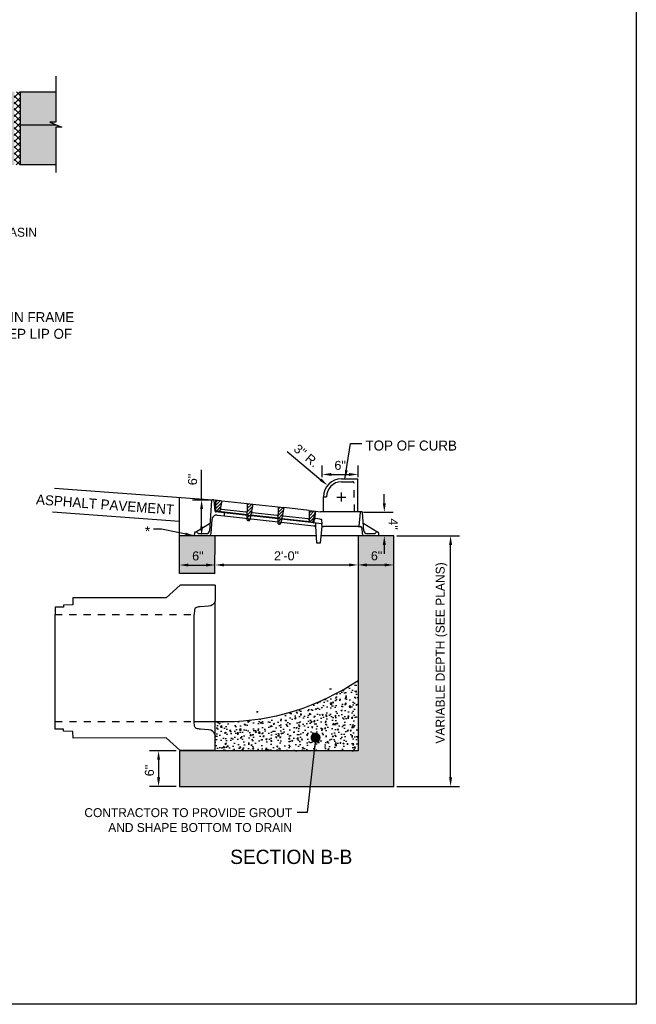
# Model space of a CAD drawing. Header units: feet. Extents: x 6 to 192, y 3 to 30.
# Tile 11 of 30: x 59 to 68, y 3 to 17. Entities that reach past the tile are written whole.
import ezdxf
from ezdxf import colors
from ezdxf.entities.mleader import LeaderData, LeaderLine
from ezdxf.math import Vec2, Vec3

# ---------------------------------------------------------------- set-up
doc = ezdxf.new("R2010")
doc.units = ezdxf.units.FT
doc.header["$MEASUREMENT"] = 0
doc.linetypes.add('F', pattern=[0.15, 0.1, -0.05])
doc.layers.add('COLUMNS', color=6, linetype='Continuous', plot=False)
for name, color, linetype in [('D-HATCH-PATT', 247, 'Continuous'), ('D-HATCH-SOLID', 255, 'Continuous'), ('D-TEXT', 9, 'Continuous'), ('DETAIL', 50, 'Continuous'), ('P-HATCH', 247, 'Continuous')]:
    doc.layers.add(name, color=color, linetype=linetype)
doc.styles.add('Slanted-Normal', font='font31.shx', dxfattribs={"height": 0.14})
doc.styles.get("Standard").update_dxf_attribs({"font": 'ARIAL_0.TTF'})
doc.dimstyles.get("Standard").update_dxf_attribs({"dimtxt": 0.18, "dimasz": 0.18, "dimexe": 0.18, "dimexo": 0.0625, "dimgap": 0.09, "dimtad": 0, "dimtih": 1, "dimtoh": 1, "dimdec": 4, "dimzin": 0, "dimdsep": 46, "dimtxsty": 'Standard', "dimcen": 0.09, "dimadec": 0, "dimazin": 0, "dimtfac": 1, "dimtdec": 4, "dimtofl": 0, "dimtmove": 0, "dimatfit": 3, "dimfxl": 1, "dimtolj": 1, "dimtzin": 0, "dimarcsym": 0})
pattern_1 = [(50, (0, 0), (0.17931505, -0.01568803), [0.01875, -0.20625]), (355, (0, 0), (-0.03468783, 0.18804803), [0.015, -0.165]), (100.45144, (0.01494, -0.0013), (0.1446272, 0.17236), [0.01593505, -0.17528553]), (46.1842, (0, 0.05), (0.2668103, -0.0413798), [0.028125, -0.309375]), (96.63564, (0.02223, 0.04655), (0.2336655, 0.2435297), [0.0239026, -0.2629284]), (351.18416, (0, 0.05), (0.2336655, 0.2435297), [0.0225, -0.2475]), (21, (0.025, 0.0375), (0.14922676, -0.10065472), [0.01875, -0.20625]), (326, (0.025, 0.0375), (0.06082883, 0.1812875), [0.015, -0.165]), (71.45144, (0.03744, 0.02911), (0.2100556, 0.0806328), [0.01593505, -0.17528553]), (37.5, (0, 0), (0.003039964, 0.083223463), [0, -0.163, 0, -0.1675, 0, -0.165625]), (7.5, (0, 0), (0.06576738, 0.09860293), [0, -0.0955, 0, -0.15925, 0, -0.063125]), (327.5, (-0.05575, 0), (0.13345561, -0.00563872), [0, -0.0625, 0, -0.195, 0, -0.25875]), (317.5, (-0.08075, 0), (0.14579654, 0.02502625), [0, -0.08125, 0, -0.1295, 0, -0.18375])]

# ---------------------------------------------------------------- blocks, each defined once
blk = doc.blocks.new('*D18')
at = {"layer": 'D-TEXT', "color": 0, "lineweight": -2, "transparency": 16777216}
blk.add_line((61.831, 9.525), (63.578, 9.525), dxfattribs=at)
at = {"layer": 'D-TEXT', "color": 0, "transparency": 16777216}
for points in [[(61.831, 9.546), (61.831, 9.504), (61.705, 9.525)], [(63.578, 9.546), (63.578, 9.504), (63.704, 9.525)]]:
    blk.add_solid(points, dxfattribs=at)
at = {"layer": 'Defpoints', "color": 0, "transparency": 16777216}
for p in [(63.704, 9.525), (61.704, 9.321), (63.704, 9.321)]:
    blk.add_point(p, dxfattribs=at)
at = {"layer": 'D-TEXT', "color": 0, "transparency": 16777216, "insert": (62.704, 9.652), "char_height": 0.126, "attachment_point": 5, "rotation": 359.9924}
blk.add_mtext('\\A1;2\'-0"', dxfattribs=at)
blk = doc.blocks.new('*D19')
at = {"layer": 'D-TEXT', "color": 0, "linetype": 'Continuous', "lineweight": -2, "transparency": 16777216}
for p, q in [((64.248, 9.932), (65.125, 9.932)), ((64.999, 6.55), (64.999, 9.806)), ((64.248, 6.424), (65.125, 6.424))]:
    blk.add_line(p, q, dxfattribs=at)
at = {"layer": 'D-TEXT', "color": 0, "linetype": 'Continuous', "transparency": 16777216}
for points in [[(64.978, 9.806), (65.02, 9.806), (64.999, 9.932)], [(64.978, 6.55), (65.02, 6.55), (64.999, 6.424)]]:
    blk.add_solid(points, dxfattribs=at)
at = {"layer": 'Defpoints', "color": 0, "linetype": 'Continuous', "transparency": 16777216}
for p in [(64.204, 9.932), (64.999, 9.932), (64.204, 6.424)]:
    blk.add_point(p, dxfattribs=at)
at = {"layer": 'D-TEXT', "color": 0, "linetype": 'Continuous', "transparency": 16777216, "insert": (64.873, 8.293), "char_height": 0.126, "attachment_point": 5, "rotation": 90}
blk.add_mtext('\\A1;{\\Ffont31|c0;VARIABLE DEPTH (SEE PLANS)}', dxfattribs=at)
blk = doc.blocks.new('*D25')
at = {"layer": 'D-TEXT', "color": 0, "lineweight": -2, "transparency": 16777216}
for p, q in [((64.072, 10.39), (64.072, 10.516)), ((63.781, 10.264), (64.198, 10.264)), ((64.072, 9.806), (64.072, 9.68))]:
    blk.add_line(p, q, dxfattribs=at)
at = {"layer": 'D-TEXT', "color": 0, "transparency": 16777216}
for points in [[(64.093, 10.39), (64.051, 10.39), (64.072, 10.264)], [(64.093, 9.806), (64.051, 9.806), (64.072, 9.932)]]:
    blk.add_solid(points, dxfattribs=at)
at = {"layer": 'Defpoints', "color": 0, "transparency": 16777216}
for p in [(63.737, 10.264), (63.737, 9.932), (64.072, 9.932)]:
    blk.add_point(p, dxfattribs=at)
at = {"layer": 'D-TEXT', "color": 0, "transparency": 16777216, "insert": (64.198, 10.098), "char_height": 0.126, "attachment_point": 5, "rotation": 270.0055}
blk.add_mtext('\\A1;4"', dxfattribs=at)
blk = doc.blocks.new('*D26')
at = {"layer": 'D-TEXT', "color": 0, "lineweight": -2, "transparency": 16777216}
for p, q in [((62.711, 11.115), (63.182, 10.719)), ((63.472, 10.412), (63.472, 10.538)), ((63.409, 10.475), (63.535, 10.475))]:
    blk.add_line(p, q, dxfattribs=at)
at = {"layer": 'D-TEXT', "color": 0, "transparency": 16777216}
blk.add_solid([(63.195, 10.735), (63.168, 10.703), (63.278, 10.638)], dxfattribs=at)
at = {"layer": 'Defpoints', "color": 0, "transparency": 16777216}
for p in [(63.278, 10.638), (63.472, 10.475)]:
    blk.add_point(p, dxfattribs=at)
at = {"layer": 'D-TEXT', "color": 0, "transparency": 16777216, "insert": (62.98, 11.055), "char_height": 0.126, "attachment_point": 5, "rotation": 319.9568}
blk.add_mtext('\\A1;3" R.', dxfattribs=at)
blk = doc.blocks.new('*D27')
at = {"layer": 'D-TEXT', "color": 0, "lineweight": -2, "transparency": 16777216}
for p, q in [((63.204, 10.755), (63.204, 10.918)), ((63.704, 10.755), (63.704, 10.918)), ((63.33, 10.792), (63.578, 10.792))]:
    blk.add_line(p, q, dxfattribs=at)
at = {"layer": 'D-TEXT', "color": 0, "transparency": 16777216}
for points in [[(63.33, 10.813), (63.33, 10.771), (63.204, 10.792)], [(63.578, 10.813), (63.578, 10.771), (63.704, 10.792)]]:
    blk.add_solid(points, dxfattribs=at)
at = {"layer": 'Defpoints', "color": 0, "transparency": 16777216}
for p in [(63.704, 10.792), (63.204, 10.712), (63.704, 10.712)]:
    blk.add_point(p, dxfattribs=at)
at = {"layer": 'D-TEXT', "color": 0, "transparency": 16777216, "insert": (63.454, 10.919), "char_height": 0.126, "attachment_point": 5}
blk.add_mtext('\\A1;6"', dxfattribs=at)
blk = doc.blocks.new('*D28')
at = {"layer": 'D-TEXT', "color": 0, "linetype": 'Continuous', "lineweight": -2, "transparency": 16777216}
for p, q in [((61.516, 10.433), (61.516, 10.858)), ((61.661, 10.433), (61.39, 10.433)), ((61.516, 10.06), (61.516, 10.307))]:
    blk.add_line(p, q, dxfattribs=at)
at = {"layer": 'D-TEXT', "color": 0, "linetype": 'Continuous', "transparency": 16777216}
for points in [[(61.495, 10.307), (61.537, 10.307), (61.516, 10.433)], [(61.495, 10.06), (61.537, 10.06), (61.516, 9.934)]]:
    blk.add_solid(points, dxfattribs=at)
at = {"layer": 'Defpoints', "color": 0, "linetype": 'Continuous', "transparency": 16777216}
for p in [(61.704, 10.433), (61.516, 9.934), (61.704, 9.934)]:
    blk.add_point(p, dxfattribs=at)
at = {"layer": 'D-TEXT', "color": 0, "linetype": 'Continuous', "transparency": 16777216, "insert": (61.389, 10.722), "char_height": 0.126, "attachment_point": 5, "rotation": 90}
blk.add_mtext('\\A1;6"', dxfattribs=at)
blk = doc.blocks.new('*D31')
at = {"layer": 'D-TEXT', "color": 0, "lineweight": -2, "transparency": 16777216}
blk.add_line((63.83, 9.525), (64.078, 9.525), dxfattribs=at)
at = {"layer": 'D-TEXT', "color": 0, "transparency": 16777216}
for points in [[(63.83, 9.546), (63.83, 9.504), (63.704, 9.525)], [(64.078, 9.546), (64.078, 9.504), (64.204, 9.525)]]:
    blk.add_solid(points, dxfattribs=at)
at = {"layer": 'Defpoints', "color": 0, "transparency": 16777216}
for p in [(64.204, 9.525), (63.704, 9.433), (64.204, 9.433)]:
    blk.add_point(p, dxfattribs=at)
at = {"layer": 'D-TEXT', "color": 0, "transparency": 16777216, "insert": (63.964, 9.652), "char_height": 0.126, "attachment_point": 5}
blk.add_mtext('\\A1;6"', dxfattribs=at)
blk = doc.blocks.new('*D32')
at = {"layer": 'D-TEXT', "color": 0, "lineweight": -2, "transparency": 16777216}
blk.add_line((61.331, 9.524), (61.579, 9.524), dxfattribs=at)
at = {"layer": 'D-TEXT', "color": 0, "transparency": 16777216}
for points in [[(61.331, 9.545), (61.331, 9.503), (61.205, 9.524)], [(61.579, 9.545), (61.579, 9.503), (61.705, 9.524)]]:
    blk.add_solid(points, dxfattribs=at)
at = {"layer": 'Defpoints', "color": 0, "transparency": 16777216}
for p in [(61.705, 9.524), (61.205, 9.432), (61.705, 9.432)]:
    blk.add_point(p, dxfattribs=at)
at = {"layer": 'D-TEXT', "color": 0, "transparency": 16777216, "insert": (61.464, 9.651), "char_height": 0.126, "attachment_point": 5}
blk.add_mtext('\\A1;6"', dxfattribs=at)
blk = doc.blocks.new('_Dot')
at = {"color": 0, "linetype": 'ByBlock', "lineweight": -2}
blk.add_line((-0.5, 0), (-1, 0), dxfattribs=at)
at = {"color": 0, "linetype": 'ByBlock', "const_width": 0.5}
blk.add_lwpolyline([(-0.25, 0, 1), (0.25, 0, 1)], format="xyb", close=True, dxfattribs=at)
blk = doc.blocks.new('*D33')
at = {"layer": 'D-TEXT', "color": 0, "lineweight": -2, "transparency": 16777216}
for p, q in [((61.161, 6.924), (60.788, 6.924)), ((60.914, 6.798), (60.914, 6.55)), ((61.161, 6.424), (60.788, 6.424))]:
    blk.add_line(p, q, dxfattribs=at)
at = {"layer": 'D-TEXT', "color": 0, "transparency": 16777216}
for points in [[(60.893, 6.798), (60.935, 6.798), (60.914, 6.924)], [(60.893, 6.55), (60.935, 6.55), (60.914, 6.424)]]:
    blk.add_solid(points, dxfattribs=at)
at = {"layer": 'Defpoints', "color": 0, "transparency": 16777216}
for p in [(61.204, 6.924), (60.914, 6.424), (61.204, 6.424)]:
    blk.add_point(p, dxfattribs=at)
at = {"layer": 'D-TEXT', "color": 0, "transparency": 16777216, "insert": (60.786, 6.647), "char_height": 0.126, "attachment_point": 5, "rotation": 90}
blk.add_mtext('\\A1;6"', dxfattribs=at)

msp = doc.modelspace()

# ---------------------------------------------------------------- hatches: boundary and pattern name
at = {"layer": 'D-HATCH-SOLID'}
h = msp.add_hatch(color=256, dxfattribs=at)
h.dxf.hatch_style = 1
h.paths.add_polyline_path([(45.5251, 16.14873), (45.0251, 16.14873), (45.02509, 15.72582), (45.10926, 15.72582), (44.94094, 15.65164), (45.0251, 15.65164), (45.0251, 15.12621), (45.5251, 15.12621)])
edge = h.paths.add_edge_path()
edge.add_arc((49.19119, 16.00615), 0.02982, 351.779413, 408.483736)
edge.add_arc((49.16631, 15.97805), 0.06736, 48.483736, 88.576115)
edge.add_line((49.16799, 16.04538), (49.15822, 16.04563))
edge.add_line((49.15822, 16.04563), (49.15822, 16.14873))
edge.add_line((49.15822, 16.14873), (45.60843, 16.14873))
edge.add_line((45.60843, 16.14873), (45.60843, 15.12621))
edge.add_line((45.60843, 15.12621), (48.7919, 15.12621))
edge.add_line((48.7919, 15.12621), (48.91858, 15.12621))
edge.add_line((48.91858, 15.12621), (48.91858, 15.15032))
edge.add_arc((48.93457, 15.15032), 0.016, 69.251496, 180, ccw=False)
edge.add_line((48.94024, 15.16528), (48.96229, 15.16536))
edge.add_line((48.96229, 15.16536), (49.17614, 15.3792))
edge.add_line((49.17614, 15.3792), (49.18728, 15.62715))
edge.add_line((49.18728, 15.62715), (49.22071, 15.62715))
edge.add_line((49.22071, 15.62715), (49.22071, 16.00189))
edge = h.paths.add_edge_path()
edge.add_line((58.89455, 16.14873), (55.34476, 16.14873))
edge.add_line((55.34476, 16.14873), (55.34476, 16.04492))
edge.add_arc((55.33667, 15.97805), 0.06736, 83.098665, 131.516264)
edge.add_arc((55.31179, 16.00615), 0.02982, 131.516264, 188.220587)
edge.add_line((55.28228, 16.00189), (55.28228, 15.62715))
edge.add_line((55.28228, 15.62715), (55.3157, 15.62715))
edge.add_line((55.3157, 15.62715), (55.32684, 15.3792))
edge.add_line((55.32684, 15.3792), (55.54069, 15.16536))
edge.add_line((55.54069, 15.16536), (55.56274, 15.16528))
edge.add_arc((55.56841, 15.15032), 0.016, 0, 110.748504, ccw=False)
edge.add_line((55.58441, 15.15032), (55.58441, 15.12621))
edge.add_line((55.58441, 15.12621), (55.7919, 15.12621))
edge.add_line((55.7919, 15.12621), (58.89455, 15.12621))
edge.add_line((58.89455, 15.12621), (58.89455, 16.14873))
h.paths.add_polyline_path([(59.47788, 15.65164), (59.56204, 15.65164), (59.39372, 15.72582), (59.47789, 15.72582), (59.47789, 16.14873), (58.97788, 16.14873), (58.97788, 15.12621), (59.47788, 15.12621)])
at = {"layer": 'P-HATCH', "linetype": 'Continuous'}
h = msp.add_hatch(dxfattribs=at)
h.set_pattern_fill('ANSI37', color=256, scale=0.5)
h.set_pattern_definition([(45, (-120.124964, 1.628956), (-0.044194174, 0.044194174), []), (135, (-120.124964, 1.628956), (-0.044194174, -0.044194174), [])])
h.paths.add_polyline_path([(58.97788, 16.14873), (58.89455, 16.14873), (58.89455, 15.12621), (58.97788, 15.12621)])
h = msp.add_hatch(dxfattribs=at)
h.set_pattern_fill('ANSI31', color=256, scale=0.25)
h.paths.add_polyline_path([(63.06059, 10.12529, 0.38531359), (63.07133, 10.13302), (63.10267, 10.27936), (63.02262, 10.28831), (63.01913, 10.14351, 0.38887873), (63.03227, 10.12846)])
h.paths.add_polyline_path([(62.62355, 10.10845), (62.66773, 10.32799), (62.58887, 10.33681), (62.58348, 10.11293, 0.38887873), (62.59662, 10.09788), (62.60741, 10.09667, 0.38887873)])
h.paths.add_polyline_path([(62.23398, 10.37649), (62.15512, 10.3853), (62.14973, 10.16143, 0.38887873), (62.16287, 10.14638), (62.17366, 10.14517, 0.38887873), (62.1898, 10.15695)])
h.paths.add_polyline_path([(61.80024, 10.42498), (61.71151, 10.4349), (61.70977, 10.28525, 0.36502737), (61.71784, 10.27544), (61.75803, 10.27107, 0.34970826), (61.7721, 10.28297)])
at = {"layer": 'P-HATCH'}
h = msp.add_hatch(dxfattribs=at)
h.set_pattern_fill('AR-CONC', color=256, scale=0.025)
h.set_pattern_definition(pattern_1)
h.paths.add_polyline_path([(61.70432, 9.9315), (61.41379, 9.93148), (61.20432, 9.93189), (61.20434, 9.40689), (61.70398, 9.40723)], flags=17)
h.paths.add_polyline_path([(64.20432, 7.0078), (64.20432, 9.42447), (64.20432, 9.93189), (63.70432, 9.93189), (63.70432, 6.92447), (62.70432, 6.92447), (61.20432, 6.92447), (61.20432, 6.42447), (62.70432, 6.42447), (64.20432, 6.42447)])
h = msp.add_hatch(dxfattribs=at)
h.set_pattern_fill('AR-CONC', color=256, scale=0.025)
h.set_pattern_definition(pattern_1)
edge = h.paths.add_edge_path()
edge.add_arc((61.82528, 10.68232), 3.34978, 270.439516, 304.119374, ccw=False)
edge.add_line((61.85098, 7.33264), (61.70479, 7.33259))
edge.add_line((61.70479, 7.33259), (61.70484, 7.2416))
edge.add_line((61.70484, 7.2416), (61.70487, 6.92572))
edge.add_line((61.70487, 6.92572), (63.70432, 6.92447))
edge.add_line((63.70432, 6.92447), (63.70424, 7.90914))

# ---------------------------------------------------------------- linework, layer by layer
at = {"layer": 'COLUMNS', "color": 4}
msp.add_lwpolyline([(37.09752, 3.37445), (37.09752, 24.37445), (67.59752, 24.37445), (67.59752, 3.37445)], close=True, dxfattribs=at)
at = {"layer": 'D-HATCH-PATT', "color": 247}
for points, knots in [([(63.18222, 10.27047), (63.18099, 10.27061), (63.18003, 10.27071), (63.17894, 10.27084), (63.17865, 10.27087), (63.17851, 10.27088)], [0.812516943, 0.812516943, 0.812516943, 0.812516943, 1.027302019, 1.027302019, 1.178191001, 1.178191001, 1.178191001, 1.178191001]), ([(63.18338, 10.2704), (63.18328, 10.2704), (63.18318, 10.27041), (63.18297, 10.27041), (63.18288, 10.27042), (63.18278, 10.27042), (63.18268, 10.27043), (63.18259, 10.27043), (63.1824, 10.27045), (63.18231, 10.27046), (63.18222, 10.27047)], [0, 0, 0, 0, 0.0231827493, 0.0231827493, 0.0463654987, 0.0463654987, 0.0463654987, 0.069548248, 0.069548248, 0.0927309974, 0.0927309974, 0.0927309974, 0.0927309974]), ([(63.20384, 10.2704), (63.2029, 10.2704), (63.20195, 10.2704), (63.19848, 10.2704), (63.19599, 10.2704), (63.19118, 10.2704), (63.18888, 10.2704), (63.18557, 10.2704), (63.18441, 10.2704), (63.18338, 10.2704)], [0, 0, 0, 0, 0.08597336, 0.08597336, 0.31843328, 0.31843328, 0.562394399, 0.562394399, 0.714870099, 0.714870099, 0.714870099, 0.714870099]), ([(63.78156, 10.10332), (63.78093, 10.10381), (63.78039, 10.10437), (63.77952, 10.10549), (63.7792, 10.10604), (63.77872, 10.10702), (63.77857, 10.10745), (63.77836, 10.10817), (63.77831, 10.10845), (63.77825, 10.10882), (63.77823, 10.10893), (63.77822, 10.10902)], [0.235005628, 0.235005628, 0.235005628, 0.235005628, 0.270742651, 0.270742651, 0.306479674, 0.306479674, 0.342216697, 0.342216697, 0.37795372, 0.37795372, 0.40274714, 0.40274714, 0.40274714, 0.40274714])]:
    msp.add_open_spline(points, degree=3, knots=knots, dxfattribs=at)
at = {"layer": 'DETAIL'}
for p, q in [((59.47788, 16.36646), (59.47789, 15.72582)), ((59.39372, 15.72582), (59.56204, 15.65164)), ((59.47789, 15.72582), (59.39372, 15.72582)), ((59.47788, 15.65164), (59.47788, 15.02139)), ((59.56204, 15.65164), (59.47788, 15.65164))]:
    msp.add_line(p, q, dxfattribs=at)
at = {"layer": 'DETAIL', "linetype": 'Continuous'}
for p, q in [((61.70432, 9.93189), (61.20432, 9.93189)), ((61.70219, 9.40722), (61.70432, 9.93189)), ((64.20432, 9.93189), (63.70432, 9.93189)), ((63.70432, 9.93189), (63.70432, 6.92447)), ((64.20432, 9.42447), (64.20432, 9.93189)), ((64.20432, 7.0078), (64.20432, 9.42447)), ((61.21554, 9.24023), (61.0185, 9.06281)), ((61.70409, 9.24056), (61.21554, 9.24023)), ((59.58302, 8.96398), (59.58301, 8.93613)), ((59.71247, 8.9674), (59.58302, 8.96398)), ((59.71561, 9.0635), (59.71247, 8.9674)), ((61.0185, 9.06281), (59.7156, 9.06314)), ((59.58301, 8.93613), (59.46472, 8.93548)), ((59.46472, 8.93548), (59.46496, 8.83116)), ((59.46563, 7.22684), (59.46576, 7.33116)), ((59.58392, 7.22632), (59.46563, 7.22684)), ((59.58397, 7.19847), (59.58392, 7.22632)), ((59.71342, 7.1952), (59.58397, 7.19847)), ((59.71666, 7.09909), (59.71342, 7.1952)), ((61.01955, 7.10272), (59.7166, 7.101)), ((61.21678, 6.92552), (61.01955, 7.10272)), ((61.20432, 6.92447), (61.20432, 6.42447)), ((62.70432, 6.92447), (61.20432, 6.92447)), ((61.70487, 6.92572), (61.21678, 6.92552)), ((63.70432, 6.92447), (62.70432, 6.92447)), ((64.20432, 6.42447), (64.20432, 7.0078)), ((61.20432, 6.42447), (62.70432, 6.42447)), ((62.70432, 6.42447), (64.20432, 6.42447))]:
    msp.add_line(p, q, dxfattribs=at)
at = {"layer": 'DETAIL', "linetype": 'F', "ltscale": 0.0625}
for p, q in [((59.46496, 8.83222), (61.41298, 8.83365)), ((59.46576, 7.33165), (61.41378, 7.33232))]:
    msp.add_line(p, q, dxfattribs=at)
at = {"layer": 'DETAIL', "linetype": 'Continuous'}
for points in [[(58.97788, 16.14873), (59.47788, 16.14873)], [(58.97788, 16.14873), (58.97788, 15.12621)], [(58.97788, 15.68873), (59.47788, 15.68873)], [(59.47788, 15.12621), (58.97788, 15.12621)], [(61.67257, 10.43283), (59.45634, 10.59576)], [(61.70398, 9.40723), (61.20432, 9.40689), (61.20432, 10.46725)], [(61.20432, 10.13302), (59.4319, 10.26332)], [(61.70498, 7.15043), (61.70398, 9.01584)], [(59.46576, 7.33116), (59.46496, 8.83116)], [(61.41378, 7.33232), (61.41298, 8.83365)]]:
    msp.add_lwpolyline(points, dxfattribs=at)
for points in [[(61.70409, 9.24056), (61.70398, 9.01584, -0.30017441), (61.61347, 8.94768), (61.49795, 8.94078, 0.06150134), (61.44389, 8.9308, 0.28872188), (61.4158, 8.89767), (61.41298, 8.83365)], [(61.70487, 6.92572), (61.70498, 7.15043, 0.30017441), (61.61439, 7.2185), (61.49887, 7.22528, -0.06150134), (61.4448, 7.23519, -0.28872188), (61.41667, 7.26829), (61.41378, 7.33232)]]:
    msp.add_lwpolyline(points, format="xyb", dxfattribs=at)
at = {"layer": 'DETAIL'}
msp.add_lwpolyline([(61.70488, 7.33247), (61.85098, 7.33264, 0.14802321), (63.70424, 7.90914)], format="xyb", dxfattribs=at)
at = {"layer": 'DETAIL', "linetype": 'Continuous', "flags": 128}
msp.add_lwpolyline([(61.41378, 7.33232), (61.70488, 7.33247)], dxfattribs=at)
at = {"layer": 'P-HATCH', "color": 247}
for p, q in [((63.47229, 10.73042), (63.70146, 10.73042)), ((63.47229, 10.68875), (63.62878, 10.68875)), ((63.70146, 10.2704), (63.70146, 10.73042)), ((63.22229, 10.2704), (63.22229, 10.48042)), ((63.22229, 10.48042), (63.26396, 10.48042)), ((61.65495, 10.42738), (61.6252, 10.00187)), ((61.68732, 10.43707), (61.66534, 10.43707)), ((61.70616, 10.27621), (61.6925, 10.43232)), ((61.71151, 10.4349), (61.70792, 10.28558)), ((61.71151, 10.4349), (61.80024, 10.42498)), ((61.80024, 10.42498), (61.7721, 10.28297)), ((61.80024, 10.42498), (62.15512, 10.3853)), ((62.15512, 10.3853), (62.14973, 10.16143)), ((62.15512, 10.3853), (62.23398, 10.37649)), ((62.23398, 10.37649), (62.1898, 10.15695)), ((62.23398, 10.37649), (62.58887, 10.33681)), ((61.82931, 10.25402), (61.71538, 10.26676)), ((61.75595, 10.27115), (61.71668, 10.27554)), ((61.73202, 10.22298), (61.83725, 10.21121)), ((62.15131, 10.22695), (61.75595, 10.27115)), ((61.79517, 10.30652), (62.13431, 10.2686)), ((61.83725, 10.21121), (61.83392, 10.2493)), ((62.58506, 10.17846), (62.20273, 10.2212)), ((62.22851, 10.25807), (62.56806, 10.2201)), ((62.58887, 10.33681), (62.58348, 10.11293)), ((62.58887, 10.33681), (62.66773, 10.32799)), ((62.66773, 10.32799), (62.62355, 10.10845)), ((63.0018, 10.17161), (62.66226, 10.20957)), ((63.02262, 10.28831), (62.66773, 10.32799)), ((63.02262, 10.28831), (63.01913, 10.14351)), ((63.02262, 10.28831), (63.10267, 10.27936)), ((63.10267, 10.27936), (63.0732, 10.13293)), ((63.11134, 10.27839), (63.17851, 10.27088)), ((63.7249, 10.2704), (63.20384, 10.2704)), ((63.73527, 10.26565), (63.71746, 10.06207)), ((63.74046, 10.2704), (63.7249, 10.2704)), ((63.75722, 10.2704), (63.74046, 10.2704)), ((63.78572, 10.00187), (63.76762, 10.26071)), ((61.62764, 10.10095), (61.44229, 9.99062)), ((61.64881, 9.96614), (61.66273, 10.16522)), ((62.16287, 10.14638), (62.17366, 10.14517)), ((62.59662, 10.09788), (62.60741, 10.09667)), ((63.03227, 10.12846), (62.63648, 10.17271)), ((63.03227, 10.12846), (63.06244, 10.12508)), ((63.09118, 10.17047), (63.08713, 10.12413)), ((63.11702, 10.11005), (63.09108, 10.11295)), ((63.09695, 10.17519), (63.11251, 10.17345)), ((63.11125, 10.10533), (63.10809, 10.06913)), ((63.10809, 10.06913), (63.12461, 9.8329)), ((63.1722, 10.16677), (63.11251, 10.17345)), ((63.19338, 10.10152), (63.11702, 10.11005)), ((63.1722, 10.16677), (63.18782, 10.16503)), ((63.19243, 10.16031), (63.19799, 10.09679)), ((63.20103, 10.06207), (63.19799, 10.09679)), ((63.78156, 10.10332), (63.78886, 10.09762)), ((63.96863, 9.99062), (63.78328, 10.10095)), ((61.41668, 9.97014), (61.41379, 9.93707)), ((61.41379, 9.93707), (61.61763, 9.93707)), ((61.44066, 9.98915), (61.43744, 9.98915)), ((61.47929, 9.96311), (61.58363, 9.96311)), ((61.61763, 9.93707), (61.81483, 9.93707)), ((61.81483, 9.93707), (63.09457, 9.93707)), ((63.09457, 9.93707), (63.11732, 9.93707)), ((63.18098, 9.8329), (63.20103, 10.06207)), ((63.19009, 9.93707), (63.21342, 9.93707)), ((63.20103, 10.06207), (63.22178, 10.06207)), ((63.21342, 9.93707), (63.72054, 9.93707)), ((63.70708, 10.06207), (63.22178, 10.06207)), ((63.70708, 10.06207), (63.71746, 10.06207)), ((63.71746, 10.06207), (63.73597, 10.06207)), ((63.72054, 9.93707), (63.79328, 9.93707)), ((63.75676, 10.04269), (63.76211, 9.96614)), ((63.79328, 9.93707), (63.99712, 9.93707)), ((63.82728, 9.96311), (63.93162, 9.96311)), ((63.97348, 9.98915), (63.97025, 9.98915)), ((63.99712, 9.93707), (63.99423, 9.97014)), ((63.12461, 9.8329), (63.18098, 9.8329))]:
    msp.add_line(p, q, dxfattribs=at)
at = {"layer": 'P-HATCH'}
for p, q in [((63.09108, 10.11295), (61.82931, 10.25402)), ((61.83725, 10.21121), (63.08733, 10.07145)), ((63.08733, 10.07145), (63.09083, 10.07106))]:
    msp.add_line(p, q, dxfattribs=at)
at = {"layer": 'P-HATCH', "color": 247, "linetype": 'F'}
msp.add_lwpolyline([(63.65413, 10.2704), (63.64961, 10.66816, 0.41088852), (63.62878, 10.68875)], format="xyb", dxfattribs=at)
at = {"layer": 'P-HATCH', "color": 247, "flags": 128}
msp.add_lwpolyline([(63.11134, 10.27839), (63.09695, 10.17519)], dxfattribs=at)
at = {"layer": 'P-HATCH', "color": 247}
for centre, radius, start, end in [((63.47229, 10.48042), 0.25, 90, 180), ((63.47229, 10.48042), 0.20833, 90, 180), ((61.66534, 10.42665), 0.01042, 90, 176), ((61.68732, 10.43186), 0.00521, 5, 90), ((61.72507, 10.16086), 0.0625, 83.62063, 176), ((61.71654, 10.27711), 0.01042, 185, 263.62063), ((61.71777, 10.28534), 0.00986, 178.62063, 263.62063), ((61.75759, 10.28585), 0.01479, 263.62063, 348.792889), ((61.79298, 10.28692), 0.01972, 83.62063, 168.792889), ((61.82873, 10.24885), 0.00521, 5, 83.62063), ((62.13212, 10.24901), 0.01972, 358.62063, 83.62063), ((62.22632, 10.23847), 0.01972, 83.62063, 168.62063), ((62.56587, 10.20051), 0.01972, 358.62063, 83.62063), ((62.66007, 10.18998), 0.01972, 83.62063, 168.62063), ((63.74046, 10.2652), 0.00521, 90, 175), ((63.75722, 10.25999), 0.01042, 4, 90), ((61.62231, 10.1099), 0.01042, 300.764116, 356), ((62.16451, 10.16107), 0.01479, 178.62063, 263.62063), ((62.1753, 10.15986), 0.01479, 263.62063, 348.62063), ((62.59826, 10.11258), 0.01479, 178.62063, 263.62063), ((62.60905, 10.11137), 0.01479, 263.62063, 348.62063), ((62.99961, 10.15202), 0.01972, 358.62063, 83.62063), ((63.03391, 10.14315), 0.01479, 178.62063, 263.62063), ((63.06354, 10.13488), 0.00986, 263.62063, 348.62063), ((63.07675, 10.12504), 0.01042, 263.62063, 355), ((63.09637, 10.17001), 0.00521, 83.62063, 175), ((63.11644, 10.10488), 0.00521, 83.62063, 175), ((63.18724, 10.15985), 0.00521, 5, 83.62063), ((63.1928, 10.09634), 0.00521, 5, 83.62063), ((63.7886, 10.1099), 0.01042, 184, 239.235884), ((61.43744, 9.96832), 0.02083, 90, 175), ((61.43696, 9.99957), 0.01042, 270.874789, 300.764116), ((61.44066, 9.96832), 0.02083, 22.024313, 90), ((61.47929, 9.98395), 0.02083, 202.024313, 270), ((61.58363, 10.00478), 0.04167, 270, 356), ((61.61763, 9.96832), 0.03125, 270, 356), ((63.73597, 10.04124), 0.02083, 4, 90), ((63.79328, 9.96832), 0.03125, 184, 270), ((63.82728, 10.00478), 0.04167, 184, 270), ((63.93162, 9.98395), 0.02083, 270, 337.975687), ((63.97025, 9.96832), 0.02083, 90, 157.975687), ((63.97395, 9.99957), 0.01042, 239.235884, 269.125211), ((63.97348, 9.96832), 0.02083, 5, 90)]:
    msp.add_arc(centre, radius, start, end, dxfattribs=at)
at = {"layer": 'P-HATCH'}
msp.add_arc((63.08852, 10.05035), 0.02083, 4, 83.62063, dxfattribs=at)

# ---------------------------------------------------------------- texts
at = {"layer": 'D-TEXT', "char_height": 0.14, "attachment_point": 1, "style": 'Slanted-Normal'}
for s, insert, width in [('SHIMMING OF CATCH BASIN FRAME MAY BE REQUIRED TO KEEP LIP OF GUTTER CONSISTENT.', (56.44766, 13.06429), 3.5628425), ('\\A1;\\pxql;TOP OF CURB', (63.80865, 11.26655), 13.501106)]:
    msp.add_mtext(s, dxfattribs=dict(at, insert=insert, width=width))
at = {"layer": 'D-TEXT', "insert": (59.20637, 10.51374), "char_height": 0.14, "width": 13.501106, "attachment_point": 1, "rotation": 355.677881, "style": 'Slanted-Normal'}
msp.add_mtext('ASPHALT PAVEMENT', dxfattribs=at)
at = {"layer": 'D-TEXT', "color": 9, "linetype": 'Continuous', "insert": (60.76573, 10.06713), "char_height": 0.14, "width": 0.0895879, "attachment_point": 2}
msp.add_mtext('\\A1;\\pxql;*', dxfattribs=at)
at = {"layer": 'D-TEXT', "insert": (62.77014, 5.53882), "char_height": 0.2, "attachment_point": 2}
msp.add_mtext('{\\Ffont31|c0;SECTION B-B}', dxfattribs=at)

# ---------------------------------------------------------------- dimensions: what is measured, and where the dimension line sits
at = {"layer": 'D-TEXT'}
dim = msp.add_radius_dim(center=(63.47229, 10.47524), mpoint=(63.27831, 10.63826), text='3" R.', dimstyle='Standard', override={"dimscale": 0.7, "dimtad": 1, "dimtih": 0, "dimtoh": 0}, dxfattribs=at)
dim.commit()
dim.dimension.update_dxf_attribs({"geometry": '*D26', "text_midpoint": (62.9803, 11.05508)})
for base, p1, p2, angle, text, override, picture, middle in [((63.70433, 10.79197), (63.20433, 10.71159), (63.70433, 10.71159), 0, '6"', {"dimscale": 0.7, "dimtad": 1, "dimtih": 0, "dimtoh": 0}, '*D27', (63.45433, 10.79197)), ((64.07236, 9.93189), (63.73691, 10.26414), (63.73694, 9.93185), 270.005513, '4"', {"dimscale": 0.7, "dimtad": 1, "dimtih": 0, "dimtoh": 0, "dimse2": 1}, '*D25', (64.07234, 10.09803)), ((61.70452, 9.52375), (61.20452, 9.43187), (61.70452, 9.43187), 360, '6"', {"dimscale": 0.7, "dimtad": 1, "dimtih": 0, "dimtoh": 0, "dimse1": 1, "dimse2": 1}, '*D32', (61.46408, 9.52375)), ((63.70433, 9.52465), (61.70449, 9.32138), (63.7043, 9.32111), 359.992421, '2\'-0"', {"dimscale": 0.7, "dimtad": 1, "dimtih": 0, "dimtoh": 0, "dimse1": 1, "dimse2": 1}, '*D18', (62.70443, 9.52478)), ((64.20433, 9.52465), (63.70433, 9.43276), (64.20433, 9.43276), 360, '6"', {"dimscale": 0.7, "dimtad": 1, "dimtih": 0, "dimtoh": 0, "dimse1": 1, "dimse2": 1}, '*D31', (63.96389, 9.52465)), ((60.91351, 6.42447), (61.20432, 6.92447), (61.20432, 6.42447), 270, '6"', {"dimscale": 0.7, "dimtad": 1, "dimtih": 0, "dimtoh": 0}, '*D33', (60.91351, 6.64695))]:
    dim = msp.add_linear_dim(base=base, p1=p1, p2=p2, angle=angle, text=text, dimstyle='Standard', override=override, dxfattribs=at)
    dim.commit()
    dim.dimension.update_dxf_attribs({"geometry": picture, "text_midpoint": middle, "dimtype": 161})
at = {"layer": 'D-TEXT', "linetype": 'Continuous'}
for base, p1, p2, angle, text, override, picture, middle in [((61.51605, 9.93373), (61.70433, 10.43283), (61.70433, 9.93373), 270, '6"', {"dimscale": 0.7, "dimtad": 1, "dimtih": 0, "dimtoh": 0, "dimse2": 1}, '*D28', (61.51605, 10.72202)), ((64.99909, 9.93189), (64.20432, 6.42447), (64.20432, 9.93189), 90, '{\\Ffont31|c0;VARIABLE DEPTH (SEE PLANS)}', {"dimscale": 0.7, "dimtad": 1, "dimtih": 0, "dimtoh": 0, "dimse1": 0, "dimse2": 0}, '*D19', (64.99909, 8.29254))]:
    dim = msp.add_linear_dim(base=base, p1=p1, p2=p2, angle=angle, text=text, dimstyle='Standard', override=override, dxfattribs=at)
    dim.commit()
    dim.dimension.update_dxf_attribs({"geometry": picture, "text_midpoint": middle, "dimtype": 161})

# ---------------------------------------------------------------- leaders
msp.add_leader([(63.52127, 10.72524), (63.59728, 11.22391), (63.75844, 11.22391)], dimstyle='Standard', override={"dimscale": 0.7, "dimgap": 0.09, "dimtad": 0}, dxfattribs=at)
at = {"layer": 'D-TEXT'}
msp.add_leader([(61.41379, 9.93189), (60.95376, 10.02434), (60.84046, 10.02434)], dimstyle='Standard', override={"dimtxt": 0.1875, "dimasz": 0.125}, dxfattribs=at)
ml = msp.add_multileader_mtext('Standard', dxfattribs=at)
ml.set_content('{\\Ffont31|c0;FLOW LINE THRU CATCH BASIN\\P(SEE NOTE G)}', color=256)
ml.set_leader_properties(color=256, linetype='ByLayer', lineweight=-1)
ml.build(insert=Vec2(0, 0))
ml.multileader.update_dxf_attribs({"dogleg_length": 0.14, "arrow_head_size": 0.14})
ctx = ml.context
ctx.base_point, ctx.char_height, ctx.arrow_head_size, ctx.landing_gap_size, ctx.plane_origin = Vec3(56.5602, 14.18247), 0.125, 0.14, 0.07, Vec3(54.94402, 14.80444)
notes = []
notes.append((ctx, [(0, (1, 1, 0), (56.4202, 14.18247), (1, 0), 0.14, [(0, [(55.89452, 15.62715)], 0, [])])]))
ctx.mtext.insert, ctx.mtext.flow_direction = Vec3(56.6302, 14.24497), 5
ml = msp.add_multileader_mtext('Standard', dxfattribs=at)
ml.set_content('\\A1;{\\Ffont31|c0;CONTRACTOR TO PROVIDE GROUT \\PAND SHAPE BOTTOM TO DRAIN}', color=256)
ml.set_leader_properties(color=256, linetype='ByLayer', lineweight=-1)
ml.set_arrow_properties(name='DOT')
ml.build(insert=Vec2(0, 0))
ml.multileader.update_dxf_attribs({"dogleg_length": 0.14, "arrow_head_size": 0.14})
ctx = ml.context
ctx.base_point, ctx.char_height, ctx.arrow_head_size, ctx.landing_gap_size, ctx.plane_origin = Vec3(59.62882, 6.05761), 0.125, 0.14, 0.07, Vec3(62.70325, 6.67958)
ctx.text_align_type = 2
notes.append((ctx, [(1, (1, 1, 0), (62.99216, 6.05761), (-1, 0), 0.14, [(0, [(63.11025, 7.10713)], 0, [])])]))
ctx.mtext.insert, ctx.mtext.width, ctx.mtext.alignment, ctx.mtext.flow_direction = Vec3(62.78216, 6.12011), 3.5480587, 3, 5
for ctx, leaders in notes:
    for number, flags, end, landing, length, lines in leaders:
        leader = LeaderData()
        leader.index, (leader.has_last_leader_line, leader.has_dogleg_vector, leader.attachment_direction) = number, flags
        leader.last_leader_point, leader.dogleg_vector, leader.dogleg_length = Vec3(end), Vec3(landing), length
        for number, points, colour, breaks in lines:
            line = LeaderLine()
            line.index, line.vertices, line.color, line.breaks = number, Vec3.list(points), colors.encode_raw_color(colour), breaks
            leader.lines.append(line)
        ctx.leaders.append(leader)

doc.saveas('drawing.dxf')
